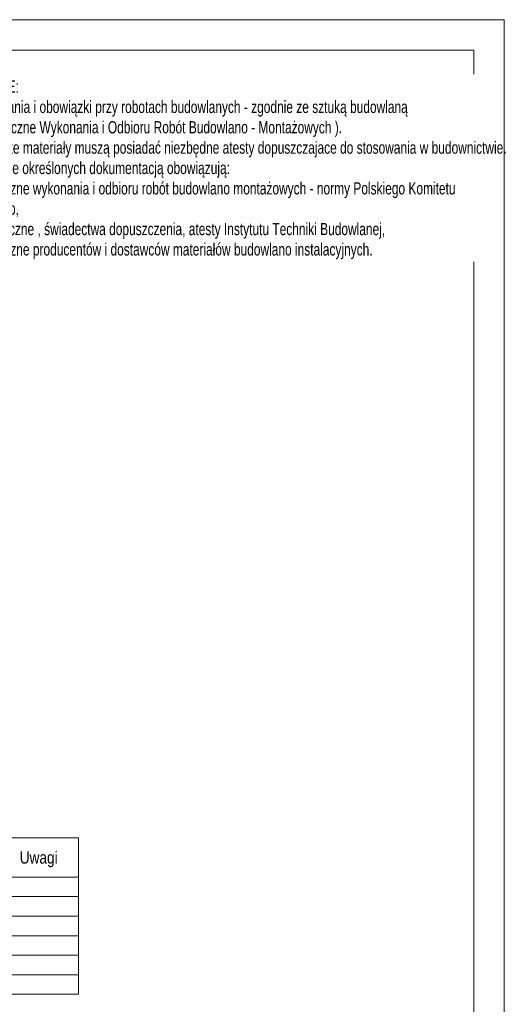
# Model space of a CAD drawing. Header units: millimetres. Extents: x 11149 to 111407, y -107619 to -23630.
# Tile 182 of 245: x 24303 to 24502, y -29763 to -29360. Entities that reach past the tile are written whole.
import ezdxf
from ezdxf.enums import TextEntityAlignment as Align

# ---------------------------------------------------------------- set-up
doc = ezdxf.new("R2010")
doc.units = ezdxf.units.MM
doc.header["$LTSCALE"] = 2
doc.layers.get('0').update_dxf_attribs({"plot": 0})
for name, color, linetype, lineweight in [('e-cad_cienkie', 1, 'Continuous', 9), ('e-cad_opisy', 7, 'Continuous', 9), ('Opisy', 7, 'Continuous', 13)]:
    doc.layers.add(name, color=color, linetype=linetype, lineweight=lineweight)
doc.styles.add('e-cad_1', font='arial.ttf', dxfattribs={"width": 0.7})

# ---------------------------------------------------------------- blocks, each defined once
blk = doc.blocks.new('A3_poziom')
for points in [[(0, 0), (420, 0), (420, 297), (0, 297)], [(30, 5), (415, 5), (415, 292), (30, 292)]]:
    blk.add_lwpolyline(points, close=True)

msp = doc.modelspace()

# ---------------------------------------------------------------- linework, layer by layer
at = {"layer": 'e-cad_cienkie', "ltscale": 0.5}
for points in [[(24294.92, -29711.11), (24327.42, -29711.11), (24327.42, -29695.11), (24294.92, -29695.11)], [(24004.92, -29719.11), (24327.42, -29719.11), (24327.42, -29711.11), (24004.92, -29711.11)], [(24294.92, -29727.11), (24327.42, -29727.11), (24327.42, -29719.11), (24294.92, -29719.11)], [(24294.92, -29735.11), (24327.42, -29735.11), (24327.42, -29727.11), (24294.92, -29727.11)], [(24262.42, -29743.11), (24327.42, -29743.11), (24327.42, -29735.11), (24262.42, -29735.11)], [(24262.42, -29751.11), (24327.42, -29751.11), (24327.42, -29743.11), (24262.42, -29743.11)], [(24262.42, -29759.11), (24327.42, -29759.11), (24327.42, -29751.11), (24262.42, -29751.11)]]:
    msp.add_lwpolyline(points, close=True, dxfattribs=at)

# ---------------------------------------------------------------- block references
at = {"layer": 'e-cad_opisy', "ltscale": 0.02, "xscale": 2.5, "yscale": 2.5, "zscale": 2.5}
msp.add_blockref('A3_poziom', (23451.87, -30102.55), dxfattribs=at)

# ---------------------------------------------------------------- texts
at = {"layer": 'e-cad_opisy', "ltscale": 0.5, "style": 'e-cad_1', "width": 0.8}
msp.add_text('Uwagi', height=5, dxfattribs=at).set_placement((24311.17, -29705.61), align=Align.CENTER)

# ---------------------------------------------------------------- next in the draw order: texts
at = {"layer": 'Opisy', "insert": (24262.87, -29384.93), "char_height": 5, "width": 227.5, "attachment_point": 1, "style": 'e-cad_1', "bg_fill": 2}
msp.add_mtext('UWAGI OGÓLNE:\\P1. Zakres wykonania i obowiązki przy robotach budowlanych - zgodnie ze sztuką budowlaną\\P( Warunki Techniczne Wykonania i Odbioru Robót Budowlano - Montażowych ).\\P2. Wszystkie użyte materiały muszą posiadać niezbędne atesty dopuszczajace do stosowania w budownictwie.\\P3. W sprawach nie określonych dokumentacją obowiązują:\\P- warunki techniczne wykonania i odbioru robót budowlano montażowych - normy Polskiego Komitetu Normalizacyjnego,\\P- instrukcje, wytyczne , świadectwa dopuszczenia, atesty Instytutu Techniki Budowlanej,\\P- warunki techniczne producentów i dostawców materiałów budowlano instalacyjnych.', dxfattribs=at)

doc.saveas('drawing.dxf')
